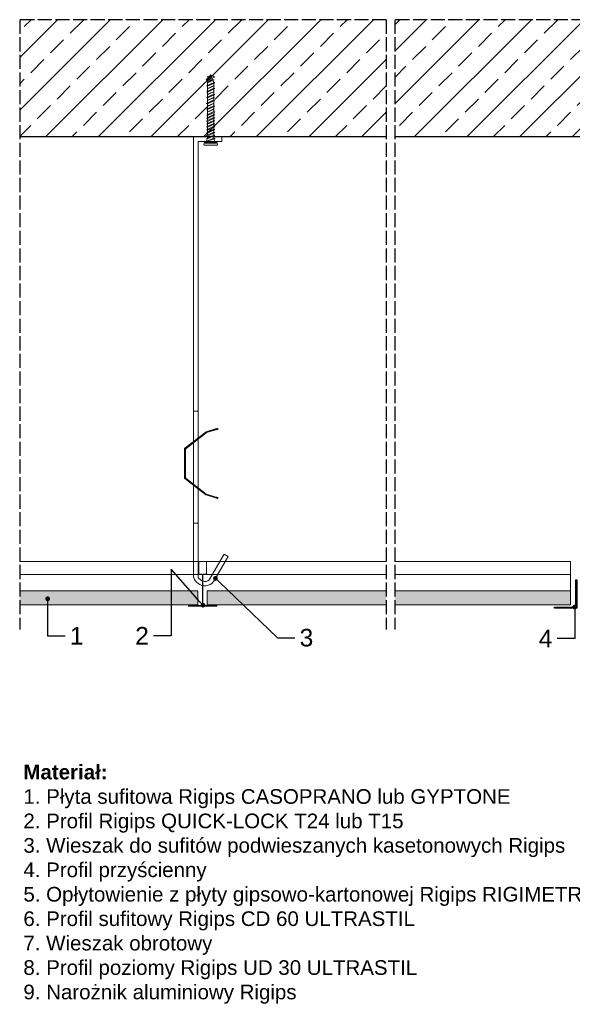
# Model space of a CAD drawing. Header units: millimetres. Extents: x 2264 to 5084, y 1145 to 2026.
# Tile 9 of 12: x 3867 to 4338, y 1186 to 2026. Entities that reach past the tile are written whole.
import ezdxf
from ezdxf import colors
from ezdxf.entities.mleader import LeaderData, LeaderLine
from ezdxf.math import Vec2, Vec3

# ---------------------------------------------------------------- set-up
doc = ezdxf.new("R2010")
doc.units = ezdxf.units.MM
doc.linetypes.add('ACAD_ISO02W100', pattern=[15, 12, -3])
for name, color, linetype, lineweight in [('_RIGIPS AKCESORIA', 7, 'Continuous', 18), ('_RIGIPS G-K', 7, 'Continuous', 25), ('_RIGIPS PROFIL', 7, 'Continuous', 9), ('_RIGIPS PŁYTA', 7, 'Continuous', 9), ('_Rigips_Akcesoria', 7, 'Continuous', 18), ('PRZERYWANA', 7, 'ACAD_ISO02W100', 25)]:
    doc.layers.add(name, color=color, linetype=linetype, lineweight=lineweight)
doc.layers.add('A-ANNO-REV-03', color=7, linetype='Continuous')
doc.styles.get("Standard").update_dxf_attribs({"font": 'arial.ttf'})

# ---------------------------------------------------------------- blocks, each defined once
blk = doc.blocks.new('T24')
at = {"layer": '_RIGIPS PROFIL'}
for p, q in [((302.61, -139.67), (302.61, -129.54)), ((302.81, -129.34), (308.91, -129.34)), ((309.11, -129.54), (309.11, -139.67)), ((305.45, -140.31), (302.78, -139.87)), ((305.61, -140.51), (305.61, -166.64)), ((306.11, -140.51), (306.11, -166.64)), ((308.95, -139.87), (306.28, -140.31)), ((293.86, -167.24), (293.86, -166.44)), ((293.96, -166.34), (294.86, -166.34)), ((293.96, -167.34), (317.76, -167.34)), ((294.36, -166.84), (305.41, -166.84)), ((306.31, -166.84), (317.36, -166.84)), ((317.76, -166.34), (316.86, -166.34)), ((317.86, -167.24), (317.86, -166.44))]:
    blk.add_line(p, q, dxfattribs=at)
for centre, radius, start, end in [((302.81, -129.54), 0.2, 90, 180), ((308.91, -129.54), 0.2, 0, 90), ((302.81, -139.67), 0.2, 180, 260.53768), ((305.41, -140.51), 0.2, 0, 80.53768), ((306.31, -140.51), 0.2, 99.46232, 180), ((308.91, -139.67), 0.2, 279.46232, 0), ((293.96, -166.44), 0.1, 90, 180), ((293.96, -167.24), 0.1, 180, 270), ((305.41, -166.64), 0.2, 270, 0), ((306.31, -166.64), 0.2, 180, 270), ((317.76, -166.44), 0.1, 0, 90), ((317.76, -167.24), 0.1, 270, 0)]:
    blk.add_arc(centre, radius, start, end, dxfattribs=at)
blk = doc.blocks.new('kątownik 24x19')
at = {"layer": 'A-ANNO-REV-03'}
for p, q in [((-0.019, -0.0231), (-0.019, 0.0009)), ((-0.019, 0.0009), (0, 0.0009)), ((-0.0181, 0), (-0.0181, -0.0231)), ((0, 0), (-0.0181, 0)), ((0, 0.0009), (0, 0)), ((-0.0181, -0.0231), (-0.019, -0.0231))]:
    blk.add_line(p, q, dxfattribs=at)
blk = doc.blocks.new('kolek beton 65')
at = {"layer": '_RIGIPS AKCESORIA'}
for p, q in [((-68.91, -931.37), (-69.76, -932.23)), ((-67.81, -931.28), (-68.91, -931.37)), ((-68.91, -942.59), (-68.91, -931.37)), ((-67.26, -942.18), (-67.26, -931.78)), ((-126.91, -936.37), (-127.26, -936.98)), ((-126.9, -936.83), (-127.26, -936.98)), ((-126.72, -937.2), (-127.26, -936.98)), ((-127.02, -936.57), (-125.7, -939.37)), ((-125.41, -940.08), (-126.91, -936.37)), ((-126.69, -936.74), (-126.75, -936.77)), ((-125.96, -934.72), (-126.69, -936.74)), ((-126.69, -936.74), (-122.91, -940.73)), ((-125.3, -933.58), (-125.96, -934.72)), ((-124.89, -938.64), (-125.41, -940.08)), ((-122.91, -940.73), (-125.3, -933.58)), ((-123.47, -935.41), (-124.54, -935.85)), ((-122.3, -939.04), (-124.54, -935.85)), ((-122.93, -933.94), (-123.47, -935.41)), ((-123.47, -935.41), (-120.37, -939.96)), ((-120.25, -939.63), (-122.93, -933.94)), ((-122.3, -939.04), (-122.91, -940.73)), ((-120.86, -934.33), (-122.44, -934.98)), ((-120.86, -939.63), (-122.3, -939.04)), ((-120.81, -934.33), (-120.86, -934.33)), ((-120.6, -939.63), (-120.86, -939.63)), ((-120.48, -933.42), (-120.81, -934.33)), ((-117.85, -940.54), (-120.81, -934.33)), ((-117.51, -939.63), (-120.48, -933.42)), ((-120.25, -939.63), (-120.37, -939.96)), ((-118.28, -939.63), (-120.25, -939.63)), ((-118.08, -934.33), (-120.05, -934.33)), ((-117.93, -933.94), (-118.08, -934.33)), ((-118.08, -934.33), (-115.39, -940.02)), ((-115.25, -939.63), (-117.93, -933.94)), ((-117.51, -939.63), (-117.85, -940.54)), ((-115.81, -934.33), (-117.73, -934.33)), ((-115.58, -939.63), (-117.51, -939.63)), ((-115.48, -933.42), (-115.81, -934.33)), ((-112.85, -940.54), (-115.81, -934.33)), ((-112.51, -939.63), (-115.48, -933.42)), ((-115.25, -939.63), (-115.39, -940.02)), ((-113.28, -939.63), (-115.25, -939.63)), ((-113.08, -934.33), (-115.05, -934.33)), ((-112.93, -933.94), (-113.08, -934.33)), ((-113.08, -934.33), (-110.39, -940.02)), ((-110.25, -939.63), (-112.93, -933.94)), ((-112.51, -939.63), (-112.85, -940.54)), ((-110.81, -934.33), (-112.73, -934.33)), ((-110.6, -939.63), (-112.51, -939.63)), ((-110.48, -933.42), (-110.81, -934.33)), ((-110.48, -933.42), (-110.81, -934.33)), ((-108.28, -939.63), (-110.81, -934.33)), ((-107.85, -940.54), (-110.81, -934.33)), ((-107.51, -939.63), (-110.48, -933.42)), ((-110.25, -939.63), (-110.39, -940.02)), ((-108.28, -939.63), (-110.25, -939.63)), ((-108.08, -934.33), (-110.05, -934.33)), ((-107.51, -939.63), (-110.05, -934.33)), ((-107.93, -933.94), (-108.08, -934.33)), ((-108.08, -934.33), (-105.39, -940.02)), ((-105.25, -939.63), (-107.93, -933.94)), ((-107.51, -939.63), (-107.85, -940.54)), ((-107.51, -939.63), (-107.85, -940.54)), ((-105.81, -934.33), (-107.73, -934.33)), ((-105.6, -939.63), (-107.51, -939.63)), ((-105.48, -933.42), (-105.81, -934.33)), ((-102.85, -940.54), (-105.81, -934.33)), ((-102.51, -939.63), (-105.48, -933.42)), ((-105.25, -939.63), (-105.39, -940.02)), ((-103.28, -939.63), (-105.25, -939.63)), ((-103.08, -934.33), (-105.05, -934.33)), ((-102.93, -933.94), (-103.08, -934.33)), ((-103.08, -934.33), (-100.39, -940.02)), ((-100.25, -939.63), (-102.93, -933.94)), ((-102.51, -939.63), (-102.91, -940.73)), ((-100.81, -934.33), (-102.73, -934.33)), ((-100.6, -939.63), (-102.51, -939.63)), ((-100.48, -933.42), (-100.81, -934.33)), ((-97.85, -940.54), (-100.81, -934.33)), ((-97.51, -939.63), (-100.48, -933.42)), ((-100.25, -939.63), (-100.41, -940.08)), ((-98.28, -939.63), (-100.25, -939.63)), ((-98.08, -934.33), (-100.05, -934.33)), ((-97.93, -933.94), (-98.08, -934.33)), ((-98.08, -934.33), (-95.39, -940.02)), ((-95.25, -939.63), (-97.93, -933.94)), ((-97.51, -939.63), (-97.85, -940.54)), ((-95.81, -934.33), (-97.73, -934.33)), ((-95.6, -939.63), (-97.51, -939.63)), ((-95.48, -933.42), (-95.81, -934.33)), ((-92.85, -940.54), (-95.81, -934.33)), ((-92.51, -939.63), (-95.48, -933.42)), ((-95.25, -939.63), (-95.39, -940.02)), ((-93.28, -939.63), (-95.25, -939.63)), ((-93.31, -934.33), (-95.05, -934.33)), ((-92.98, -933.42), (-93.31, -934.33)), ((-90.35, -940.54), (-93.31, -934.33)), ((-90.01, -939.63), (-92.98, -933.42)), ((-92.51, -939.63), (-92.85, -940.54)), ((-90.81, -934.33), (-92.55, -934.33)), ((-90.78, -939.63), (-92.51, -939.63)), ((-90.48, -933.42), (-90.81, -934.33)), ((-87.85, -940.54), (-90.81, -934.33)), ((-87.51, -939.63), (-90.48, -933.42)), ((-90.01, -939.63), (-90.35, -940.54)), ((-88.31, -934.33), (-90.05, -934.33)), ((-88.28, -939.63), (-90.01, -939.63)), ((-87.98, -933.42), (-88.31, -934.33)), ((-85.35, -940.54), (-88.31, -934.33)), ((-85.01, -939.63), (-87.98, -933.42)), ((-87.51, -939.63), (-87.85, -940.54)), ((-85.81, -934.33), (-87.55, -934.33)), ((-85.78, -939.63), (-87.51, -939.63)), ((-85.48, -933.42), (-85.81, -934.33)), ((-82.85, -940.54), (-85.81, -934.33)), ((-82.51, -939.63), (-85.48, -933.42)), ((-85.01, -939.63), (-85.35, -940.54)), ((-83.31, -934.33), (-85.05, -934.33)), ((-83.28, -939.63), (-85.01, -939.63)), ((-82.98, -933.42), (-83.31, -934.33)), ((-80.35, -940.54), (-83.31, -934.33)), ((-80.01, -939.63), (-82.98, -933.42)), ((-82.51, -939.63), (-82.85, -940.54)), ((-80.81, -934.33), (-82.55, -934.33)), ((-80.78, -939.63), (-82.51, -939.63)), ((-80.48, -933.42), (-80.81, -934.33)), ((-77.85, -940.54), (-80.81, -934.33)), ((-77.51, -939.63), (-80.48, -933.42)), ((-80.01, -939.63), (-80.35, -940.54)), ((-80.05, -934.33), (-78.31, -934.33)), ((-78.28, -939.63), (-80.01, -939.63)), ((-77.98, -933.42), (-78.31, -934.33)), ((-75.35, -940.54), (-78.31, -934.33)), ((-75.01, -939.63), (-77.98, -933.42)), ((-77.51, -939.63), (-77.85, -940.54)), ((-75.81, -934.33), (-77.55, -934.33)), ((-77.51, -939.63), (-75.78, -939.63)), ((-75.47, -933.37), (-75.81, -934.33)), ((-72.85, -940.54), (-75.81, -934.33)), ((-75.47, -933.37), (-72.61, -939.89)), ((-75.01, -939.63), (-75.35, -940.54)), ((-72.91, -933.23), (-73.27, -934.2)), ((-73.27, -934.2), (-70.43, -940.67)), ((-70.43, -940.67), (-72.91, -933.23)), ((-72.61, -939.89), (-72.85, -940.54)), ((-69.76, -932.23), (-69.76, -941.73)), ((-68.91, -942.59), (-69.76, -941.73)), ((-67.81, -942.68), (-68.91, -942.59))]:
    blk.add_line(p, q, dxfattribs=at)
for centre, radius, start, end in [((-67.76, -931.78), 0.5, 0, 95), ((-74.88, -924.33), 10, 269.04277, 279.28873), ((-74.88, -949.63), 10, 80.52885, 90.7633), ((-74.88, -924.33), 10, 282.9916, 297.25215), ((-74.88, -949.63), 10, 62.74785, 76.86815), ((-70.76, -932.33), 1, 297.38696, 0.11916), ((-70.76, -941.63), 1, 359.88065, 62.6128), ((-67.76, -942.18), 0.5, 265, 360)]:
    blk.add_arc(centre, radius, start, end, dxfattribs=at)
blk = doc.blocks.new('_Dot')
at = {"color": 0, "linetype": 'ByBlock', "lineweight": -2}
blk.add_line((-0.5, 0), (-1, 0), dxfattribs=at)
at = {"color": 0, "linetype": 'ByBlock', "const_width": 0.5}
blk.add_lwpolyline([(-0.25, 0, 1), (0.25, 0, 1)], format="xyb", close=True, dxfattribs=at)

msp = doc.modelspace()

# ---------------------------------------------------------------- hatches: boundary and pattern name
at = {"layer": '_RIGIPS G-K'}
h = msp.add_hatch(dxfattribs=at)
h.set_pattern_fill('ANSI33', color=256, scale=5)
h.set_pattern_definition([(45, (2080.344, -421.45), (-22.45064, 22.45064), []), (45, (2102.795, -421.45), (-22.45064, 22.45064), [15.875, -7.9375])])
h.paths.add_polyline_path([(4186.736, 2025.994), (4186.736, 1925.994), (5084.416, 1925.994), (5084.416, 2025.994)])
h.paths.add_polyline_path([(4179.523, 1925.994), (4179.523, 2025.994), (3867.023, 2025.994), (3867.023, 1925.994)])
at = {"layer": '_RIGIPS PŁYTA'}
h = msp.add_hatch(dxfattribs=at)
h.set_pattern_fill('DOTS', color=253, scale=0.5)
h.paths.add_polyline_path([(4186.736, 1538.994), (4336.533, 1538.994), (4336.533, 1526.994), (4186.736, 1526.994)])
h.paths.add_polyline_path([(4042.036, 1538.994), (4179.523, 1538.994), (4179.523, 1526.994), (4045.097, 1526.994)])
h.paths.add_polyline_path([(4026.966, 1538.994), (4042.036, 1538.994), (4045.097, 1526.994), (4026.966, 1526.994)])
h.paths.add_polyline_path([(3927.778, 1538.994), (4019.023, 1538.994), (4019.023, 1526.994), (3924.912, 1526.994)])
h.paths.add_polyline_path([(3867.023, 1538.994), (3927.778, 1538.994), (3924.912, 1526.994), (3867.023, 1526.994)])

# ---------------------------------------------------------------- linework, layer by layer
for p, q in [((4179.523, 1925.994), (3867.023, 1925.994)), ((5084.416, 1925.994), (4186.736, 1925.994))]:
    msp.add_line(p, q)
at = {"layer": '_RIGIPS PROFIL'}
for p, q in [((4179.523, 1563.994), (3867.023, 1563.994)), ((4336.533, 1563.994), (4186.736, 1563.994)), ((4336.533, 1538.994), (4336.533, 1563.994)), ((4022.744, 1552.824), (3867.023, 1552.824)), ((4179.523, 1552.824), (4023.244, 1552.824)), ((4336.533, 1552.824), (4186.736, 1552.824))]:
    msp.add_line(p, q, dxfattribs=at)
at = {"layer": '_RIGIPS PŁYTA'}
for p, q in [((4019.023, 1538.994), (3867.023, 1538.994)), ((4019.023, 1538.994), (4019.023, 1526.994)), ((4026.966, 1538.994), (4179.523, 1538.994)), ((4026.966, 1538.994), (4026.966, 1526.994)), ((4186.736, 1538.994), (4336.533, 1538.994)), ((4336.533, 1538.994), (4336.533, 1526.994)), ((4019.023, 1526.994), (3867.023, 1526.994)), ((4026.966, 1526.994), (4179.523, 1526.994)), ((4186.736, 1526.994), (4336.533, 1526.994))]:
    msp.add_line(p, q, dxfattribs=at)
at = {"layer": '_Rigips_Akcesoria'}
for p, q in [((4015.266, 1925.994), (4015.266, 1596.621)), ((4039.266, 1921.994), (4039.266, 1925.994)), ((4019.266, 1921.994), (4019.266, 1596.621)), ((4019.266, 1921.994), (4039.266, 1921.994)), ((4015.249, 1688.182), (4015.266, 1554.611)), ((4019.263, 1688.181), (4019.266, 1550.879)), ((4015.266, 1596.621), (4019.267, 1596.621)), ((4028.596, 1548.379), (4041.266, 1570.325)), ((4044.73, 1568.325), (4041.266, 1570.325)), ((4033.926, 1549.611), (4044.73, 1568.325))]:
    msp.add_line(p, q, dxfattribs=at)
msp.add_lwpolyline([(4015.266, 1692.227), (4019.267, 1692.227)], close=True, dxfattribs=at)
for points in [[(4025.652, 1674.282), (4007.803, 1660.387), (4007.803, 1660.469), (4025.652, 1674.355), (4025.652, 1674.282)], [(4008.818, 1660.387), (4026.037, 1673.782), (4026.037, 1673.856), (4008.818, 1660.469), (4008.818, 1660.387)], [(4025.652, 1674.355), (4025.808, 1674.454), (4025.98, 1674.527)], [(4025.98, 1674.454), (4025.808, 1674.38), (4025.652, 1674.282)], [(4025.652, 1674.282), (4025.652, 1674.355)], [(4025.726, 1674.331), (4025.726, 1674.404)], [(4025.808, 1674.38), (4025.808, 1674.454)], [(4025.89, 1674.421), (4025.89, 1674.495)], [(4034.061, 1676.877), (4025.98, 1674.454), (4025.98, 1674.527), (4034.061, 1676.951), (4034.184, 1676.984), (4034.299, 1677.016), (4034.413, 1677.049), (4034.52, 1677.082), (4034.626, 1677.115), (4034.733, 1677.147), (4034.831, 1677.172), (4034.929, 1677.197), (4035.019, 1677.229), (4035.109, 1677.254), (4035.191, 1677.278), (4035.273, 1677.295), (4035.347, 1677.319), (4035.421, 1677.344), (4035.486, 1677.36), (4035.552, 1677.377), (4035.609, 1677.393), (4035.666, 1677.409), (4035.715, 1677.426), (4035.764, 1677.434), (4035.814, 1677.45), (4035.846, 1677.459), (4035.887, 1677.467), (4035.92, 1677.475), (4035.945, 1677.483), (4035.969, 1677.491), (4035.985, 1677.491), (4036.002, 1677.499), (4036.01, 1677.499), (4036.018, 1677.499), (4036.01, 1677.491), (4036.002, 1677.491), (4035.985, 1677.483), (4035.969, 1677.475), (4035.945, 1677.467), (4035.92, 1677.459), (4035.887, 1677.45), (4035.846, 1677.434), (4035.814, 1677.426), (4035.764, 1677.409), (4035.715, 1677.393), (4035.666, 1677.377), (4035.609, 1677.36), (4035.552, 1677.336), (4035.486, 1677.319), (4035.421, 1677.295), (4035.347, 1677.278), (4035.273, 1677.254), (4035.191, 1677.229), (4035.109, 1677.197), (4035.019, 1677.172), (4034.929, 1677.139), (4034.831, 1677.115), (4034.733, 1677.082), (4034.626, 1677.049), (4034.52, 1677.016), (4034.413, 1676.984), (4034.299, 1676.951), (4034.184, 1676.91), (4034.061, 1676.877)], [(4026.365, 1674.028), (4026.193, 1673.962), (4026.037, 1673.856)], [(4026.037, 1673.782), (4026.193, 1673.88), (4026.365, 1673.954)], [(4026.037, 1673.782), (4026.037, 1673.856)], [(4026.111, 1673.84), (4026.111, 1673.913)], [(4026.193, 1673.88), (4026.193, 1673.962)], [(4026.275, 1673.921), (4026.275, 1673.995)], [(4034.225, 1676.312), (4034.348, 1676.353), (4034.471, 1676.386), (4034.585, 1676.419), (4034.692, 1676.46), (4034.798, 1676.492), (4034.905, 1676.525), (4035.003, 1676.55), (4035.093, 1676.582), (4035.183, 1676.615), (4035.273, 1676.64), (4035.355, 1676.664), (4035.437, 1676.689), (4035.511, 1676.713), (4035.584, 1676.738), (4035.658, 1676.763), (4035.715, 1676.779), (4035.781, 1676.795), (4035.838, 1676.82), (4035.887, 1676.836), (4035.936, 1676.853), (4035.977, 1676.861), (4036.018, 1676.877), (4036.051, 1676.885), (4036.084, 1676.902), (4036.108, 1676.91), (4036.133, 1676.918), (4036.149, 1676.926), (4036.166, 1676.926), (4036.182, 1676.935), (4036.19, 1676.943), (4036.182, 1676.943), (4036.166, 1676.935), (4036.149, 1676.935), (4036.133, 1676.926), (4036.108, 1676.926), (4036.084, 1676.918), (4036.051, 1676.91), (4036.018, 1676.902), (4035.977, 1676.885), (4035.936, 1676.877), (4035.887, 1676.861), (4035.838, 1676.853), (4035.781, 1676.836), (4035.715, 1676.82), (4035.658, 1676.795), (4035.584, 1676.779), (4035.511, 1676.763), (4035.437, 1676.738), (4035.355, 1676.713), (4035.273, 1676.689), (4035.183, 1676.664), (4035.093, 1676.64), (4035.003, 1676.615), (4034.905, 1676.582), (4034.798, 1676.558), (4034.692, 1676.525), (4034.585, 1676.492), (4034.471, 1676.46), (4034.348, 1676.427), (4034.225, 1676.386), (4026.365, 1674.028), (4026.365, 1673.954)], [(4034.061, 1676.877), (4034.225, 1676.312), (4026.365, 1673.954)], [(4034.225, 1676.386), (4034.061, 1676.951)], [(4035.674, 1676.803), (4035.511, 1677.368)], [(4035.674, 1676.763), (4035.511, 1677.328)], [(4036.19, 1676.943), (4036.018, 1677.499)], [(4017.055, 1667.617), (4016.982, 1667.559), (4016.916, 1667.502), (4016.842, 1667.445), (4016.769, 1667.388), (4016.695, 1667.33), (4016.621, 1667.281), (4016.556, 1667.224), (4016.482, 1667.166), (4016.417, 1667.117), (4016.343, 1667.06), (4016.277, 1667.011), (4016.212, 1666.962), (4016.146, 1666.913), (4016.089, 1666.863), (4016.024, 1666.814), (4015.966, 1666.773), (4015.909, 1666.724), (4015.852, 1666.683), (4015.803, 1666.642), (4015.745, 1666.601), (4015.696, 1666.561), (4015.655, 1666.528), (4015.606, 1666.495), (4015.565, 1666.462), (4015.524, 1666.43), (4015.491, 1666.405), (4015.459, 1666.38), (4015.426, 1666.356), (4015.393, 1666.331), (4015.369, 1666.315), (4015.344, 1666.29), (4015.328, 1666.282), (4015.311, 1666.266), (4015.295, 1666.258), (4015.287, 1666.249), (4015.279, 1666.241), (4015.27, 1666.241), (4015.27, 1666.233), (4015.27, 1666.241), (4015.279, 1666.249), (4015.287, 1666.258), (4015.303, 1666.266), (4015.319, 1666.282), (4015.336, 1666.29), (4015.36, 1666.315), (4015.385, 1666.331), (4015.41, 1666.356), (4015.442, 1666.38), (4015.475, 1666.405), (4015.508, 1666.43), (4015.549, 1666.462), (4015.59, 1666.495), (4015.631, 1666.528), (4015.68, 1666.561), (4015.729, 1666.601), (4015.778, 1666.642), (4015.827, 1666.683), (4015.884, 1666.724), (4015.942, 1666.773), (4015.999, 1666.814), (4016.056, 1666.863), (4016.122, 1666.913), (4016.187, 1666.962), (4016.253, 1667.011), (4016.318, 1667.06), (4016.384, 1667.117), (4016.449, 1667.166), (4016.523, 1667.224), (4016.589, 1667.281), (4016.662, 1667.33), (4016.736, 1667.388), (4016.81, 1667.445), (4016.883, 1667.502), (4016.957, 1667.559), (4017.031, 1667.617), (4017.104, 1667.674), (4017.17, 1667.731), (4017.244, 1667.789), (4017.317, 1667.846), (4017.391, 1667.903), (4017.465, 1667.961), (4017.538, 1668.01), (4017.604, 1668.067), (4017.678, 1668.116), (4017.743, 1668.174), (4017.809, 1668.223), (4017.874, 1668.272), (4017.94, 1668.321), (4017.997, 1668.37), (4018.062, 1668.419), (4018.12, 1668.468), (4018.177, 1668.509), (4018.234, 1668.55), (4018.283, 1668.591), (4018.341, 1668.632), (4018.39, 1668.673), (4018.431, 1668.706), (4018.48, 1668.738), (4018.521, 1668.771), (4018.562, 1668.804), (4018.595, 1668.829), (4018.627, 1668.861), (4018.66, 1668.886), (4018.693, 1668.902), (4018.717, 1668.927), (4018.742, 1668.943), (4018.758, 1668.96), (4018.775, 1668.968), (4018.791, 1668.976), (4018.799, 1668.984), (4018.807, 1668.992), (4018.816, 1669.001), (4018.816, 1668.992), (4018.807, 1668.984), (4018.799, 1668.976), (4018.783, 1668.968), (4018.767, 1668.96), (4018.75, 1668.943), (4018.726, 1668.927), (4018.701, 1668.902), (4018.676, 1668.886), (4018.644, 1668.861), (4018.611, 1668.829), (4018.578, 1668.804), (4018.537, 1668.771), (4018.496, 1668.738), (4018.455, 1668.706), (4018.406, 1668.673), (4018.357, 1668.632), (4018.308, 1668.591), (4018.259, 1668.55), (4018.202, 1668.509), (4018.144, 1668.468), (4018.087, 1668.419), (4018.03, 1668.37), (4017.964, 1668.321), (4017.899, 1668.272), (4017.833, 1668.223), (4017.768, 1668.174), (4017.702, 1668.116), (4017.637, 1668.067), (4017.563, 1668.01), (4017.497, 1667.961), (4017.424, 1667.903), (4017.35, 1667.846), (4017.276, 1667.789), (4017.203, 1667.731), (4017.129, 1667.674), (4017.055, 1667.617)], [(4015.655, 1665.742), (4015.27, 1666.233)], [(4017.44, 1667.125), (4017.375, 1667.068), (4017.301, 1667.011), (4017.227, 1666.954), (4017.154, 1666.896), (4017.08, 1666.839), (4017.006, 1666.782), (4016.941, 1666.724), (4016.867, 1666.675), (4016.801, 1666.618), (4016.728, 1666.569), (4016.662, 1666.52), (4016.597, 1666.462), (4016.531, 1666.413), (4016.474, 1666.364), (4016.408, 1666.323), (4016.351, 1666.274), (4016.294, 1666.233), (4016.236, 1666.184), (4016.187, 1666.143), (4016.13, 1666.11), (4016.081, 1666.069), (4016.04, 1666.037), (4015.991, 1665.996), (4015.95, 1665.963), (4015.909, 1665.938), (4015.876, 1665.906), (4015.843, 1665.881), (4015.811, 1665.856), (4015.778, 1665.832), (4015.753, 1665.815), (4015.729, 1665.799), (4015.712, 1665.783), (4015.696, 1665.775), (4015.68, 1665.758), (4015.672, 1665.75), (4015.663, 1665.75), (4015.655, 1665.742), (4015.655, 1665.75), (4015.663, 1665.75), (4015.672, 1665.758), (4015.688, 1665.775), (4015.704, 1665.783), (4015.721, 1665.799), (4015.745, 1665.815), (4015.77, 1665.832), (4015.794, 1665.856), (4015.827, 1665.881), (4015.86, 1665.906), (4015.893, 1665.938), (4015.934, 1665.963), (4015.974, 1665.996), (4016.015, 1666.037), (4016.065, 1666.069), (4016.114, 1666.11), (4016.163, 1666.143), (4016.212, 1666.184), (4016.269, 1666.233), (4016.327, 1666.274), (4016.384, 1666.323), (4016.441, 1666.364), (4016.507, 1666.413), (4016.572, 1666.462), (4016.638, 1666.52), (4016.703, 1666.569), (4016.769, 1666.618), (4016.834, 1666.675), (4016.908, 1666.724), (4016.973, 1666.782), (4017.047, 1666.839), (4017.121, 1666.896), (4017.194, 1666.954), (4017.268, 1667.011), (4017.342, 1667.068), (4017.416, 1667.125), (4017.489, 1667.183), (4017.563, 1667.24), (4017.628, 1667.289), (4017.702, 1667.347), (4017.776, 1667.404), (4017.849, 1667.461), (4017.923, 1667.519), (4017.989, 1667.568), (4018.062, 1667.625), (4018.128, 1667.674), (4018.193, 1667.731), (4018.259, 1667.781), (4018.324, 1667.83), (4018.382, 1667.879), (4018.447, 1667.928), (4018.505, 1667.969), (4018.562, 1668.018), (4018.619, 1668.059), (4018.668, 1668.1), (4018.726, 1668.141), (4018.775, 1668.174), (4018.816, 1668.214), (4018.865, 1668.247), (4018.906, 1668.28), (4018.947, 1668.305), (4018.979, 1668.337), (4019.012, 1668.362), (4019.045, 1668.386), (4019.078, 1668.411), (4019.102, 1668.427), (4019.127, 1668.444), (4019.143, 1668.46), (4019.16, 1668.476), (4019.176, 1668.485), (4019.184, 1668.493), (4019.192, 1668.501), (4019.2, 1668.501), (4019.192, 1668.493), (4019.184, 1668.485), (4019.168, 1668.476), (4019.151, 1668.46), (4019.135, 1668.444), (4019.11, 1668.427), (4019.086, 1668.411), (4019.061, 1668.386), (4019.029, 1668.362), (4018.996, 1668.337), (4018.963, 1668.305), (4018.922, 1668.28), (4018.881, 1668.247), (4018.84, 1668.214), (4018.791, 1668.174), (4018.742, 1668.141), (4018.693, 1668.1), (4018.644, 1668.059), (4018.586, 1668.018), (4018.529, 1667.969), (4018.472, 1667.928), (4018.414, 1667.879), (4018.349, 1667.83), (4018.283, 1667.781), (4018.218, 1667.731), (4018.152, 1667.674), (4018.087, 1667.625), (4018.021, 1667.568), (4017.948, 1667.519), (4017.882, 1667.461), (4017.809, 1667.404), (4017.735, 1667.347), (4017.661, 1667.289), (4017.587, 1667.24), (4017.514, 1667.183), (4017.44, 1667.125)], [(4017.432, 1667.134), (4017.047, 1667.633)], [(4017.432, 1667.109), (4017.047, 1667.609)], [(4019.2, 1668.501), (4018.816, 1669.001)], [(4007.41, 1659.658), (4007.435, 1659.887), (4007.508, 1660.109), (4007.631, 1660.305), (4007.803, 1660.469)], [(4007.803, 1660.387), (4007.631, 1660.231), (4007.508, 1660.035), (4007.435, 1659.814), (4007.41, 1659.585)], [(4007.41, 1659.585), (4007.41, 1635.545), (4007.41, 1635.627), (4007.41, 1659.658), (4007.41, 1659.585)], [(4007.41, 1659.585), (4007.41, 1659.658)], [(4008.425, 1655.802), (4008.425, 1656.203), (4008.425, 1656.596), (4008.425, 1656.964), (4008.425, 1657.308), (4008.425, 1657.611), (4008.425, 1657.873), (4008.425, 1658.078), (4008.425, 1658.234), (4008.425, 1658.332), (4008.425, 1658.356), (4008.425, 1658.332), (4008.425, 1658.234), (4008.425, 1658.078), (4008.425, 1657.873), (4008.425, 1657.611), (4008.425, 1657.308), (4008.425, 1656.964), (4008.425, 1656.596), (4008.425, 1656.203), (4008.425, 1655.802), (4007.41, 1655.802)], [(4008.425, 1655.802), (4008.425, 1656.203), (4008.425, 1656.596), (4008.425, 1656.964), (4008.425, 1657.308), (4008.425, 1657.611), (4008.425, 1657.873), (4008.425, 1658.078), (4008.425, 1658.234), (4008.425, 1658.332), (4008.425, 1658.356), (4008.425, 1658.332), (4008.425, 1658.234), (4008.425, 1658.078), (4008.425, 1657.873), (4008.425, 1657.611), (4008.425, 1657.308), (4008.425, 1656.964), (4008.425, 1656.596), (4008.425, 1656.203), (4008.425, 1655.802), (4007.41, 1655.802)], [(4007.41, 1657.611), (4008.425, 1657.611), (4007.41, 1657.611)], [(4007.41, 1657.611), (4008.425, 1657.611), (4007.41, 1657.611)], [(4007.435, 1659.814), (4007.435, 1659.887)], [(4007.508, 1660.035), (4007.508, 1660.109)], [(4007.631, 1660.231), (4007.631, 1660.305)], [(4008.818, 1660.469), (4008.655, 1660.305), (4008.532, 1660.109), (4008.458, 1659.887), (4008.425, 1659.658)], [(4008.425, 1659.585), (4008.458, 1659.814), (4008.532, 1660.035), (4008.655, 1660.231), (4008.818, 1660.387)], [(4008.425, 1635.545), (4008.425, 1659.585), (4008.425, 1659.658), (4008.425, 1635.627), (4008.425, 1635.545)], [(4008.425, 1659.585), (4008.425, 1659.658)], [(4008.425, 1654.246), (4008.425, 1653.894), (4008.425, 1653.55), (4008.425, 1653.223), (4008.425, 1652.936), (4008.425, 1652.682), (4008.425, 1652.478), (4008.425, 1652.33), (4008.425, 1652.232), (4008.425, 1652.207), (4008.425, 1652.232), (4008.425, 1652.33), (4008.425, 1652.478), (4008.425, 1652.682), (4008.425, 1652.936), (4008.425, 1653.223), (4008.425, 1653.55), (4008.425, 1653.894), (4008.425, 1654.246), (4008.425, 1654.606), (4008.425, 1654.95), (4008.425, 1655.27), (4008.425, 1655.564), (4008.425, 1655.818), (4008.425, 1656.023), (4008.425, 1656.17), (4008.425, 1656.26), (4008.425, 1656.293), (4008.425, 1656.26), (4008.425, 1656.17), (4008.425, 1656.023), (4008.425, 1655.818), (4008.425, 1655.564), (4008.425, 1655.27), (4008.425, 1654.95), (4008.425, 1654.606), (4008.425, 1654.246)], [(4008.458, 1659.814), (4008.458, 1659.887)], [(4008.532, 1660.035), (4008.532, 1660.109)], [(4008.655, 1660.231), (4008.655, 1660.305)], [(4007.41, 1647.368), (4007.41, 1646.967), (4007.41, 1646.582), (4007.41, 1646.206), (4007.41, 1645.854), (4007.41, 1645.526), (4007.41, 1645.248), (4007.41, 1645.002), (4007.41, 1644.814), (4007.41, 1644.675), (4007.41, 1644.584), (4007.41, 1644.56), (4007.41, 1644.584), (4007.41, 1644.675), (4007.41, 1644.814), (4007.41, 1645.002), (4007.41, 1645.248), (4007.41, 1645.526), (4007.41, 1645.854), (4007.41, 1646.206), (4007.41, 1646.582), (4007.41, 1646.967), (4007.41, 1647.368), (4007.41, 1647.77), (4007.41, 1648.163), (4007.41, 1648.539), (4007.41, 1648.891), (4007.41, 1649.211), (4007.41, 1649.497), (4007.41, 1649.735), (4007.41, 1649.931), (4007.41, 1650.07), (4007.41, 1650.152), (4007.41, 1650.185), (4007.41, 1650.152), (4007.41, 1650.07), (4007.41, 1649.931), (4007.41, 1649.735), (4007.41, 1649.497), (4007.41, 1649.211), (4007.41, 1648.891), (4007.41, 1648.539), (4007.41, 1648.163), (4007.41, 1647.77), (4007.41, 1647.368)], [(4007.41, 1650.144), (4007.41, 1650.152), (4007.41, 1650.087), (4007.41, 1649.956), (4007.41, 1649.776), (4007.41, 1649.538), (4007.41, 1649.26), (4007.41, 1648.932), (4007.41, 1648.572), (4007.41, 1648.195), (4007.41, 1647.802), (4007.41, 1647.401), (4007.41, 1647.008), (4007.41, 1646.623), (4007.41, 1646.271), (4007.41, 1645.944), (4007.41, 1645.665), (4007.41, 1645.428), (4007.41, 1645.248), (4007.41, 1645.125), (4007.41, 1645.059), (4007.41, 1645.051), (4007.41, 1645.117), (4007.41, 1645.239), (4007.41, 1645.411), (4007.41, 1645.649), (4007.41, 1645.927), (4007.41, 1646.247), (4007.41, 1646.599), (4007.41, 1646.983), (4007.41, 1647.376), (4007.41, 1647.77), (4007.41, 1648.171), (4007.41, 1648.547), (4007.41, 1648.908), (4007.41, 1649.235), (4007.41, 1649.522), (4007.41, 1649.759), (4007.41, 1649.947), (4007.41, 1650.078), (4007.41, 1650.144)], [(4008.425, 1647.614), (4007.41, 1647.614)], [(4008.425, 1647.589), (4007.41, 1647.589)], [(4008.425, 1650.144), (4008.425, 1650.078), (4008.425, 1649.947), (4008.425, 1649.759), (4008.425, 1649.522), (4008.425, 1649.235), (4008.425, 1648.908), (4008.425, 1648.547), (4008.425, 1648.171), (4008.425, 1647.77), (4008.425, 1647.376), (4008.425, 1646.983), (4008.425, 1646.599), (4008.425, 1646.247), (4008.425, 1645.927), (4008.425, 1645.649), (4008.425, 1645.411), (4008.425, 1645.239), (4008.425, 1645.117), (4008.425, 1645.051), (4008.425, 1645.059), (4008.425, 1645.125), (4008.425, 1645.248), (4008.425, 1645.428), (4008.425, 1645.665), (4008.425, 1645.944), (4008.425, 1646.271), (4008.425, 1646.623), (4008.425, 1647.008), (4008.425, 1647.401), (4008.425, 1647.802), (4008.425, 1648.195), (4008.425, 1648.572), (4008.425, 1648.932), (4008.425, 1649.26), (4008.425, 1649.538), (4008.425, 1649.776), (4008.425, 1649.956), (4008.425, 1650.087), (4008.425, 1650.152)], [(4008.425, 1645.051), (4007.41, 1645.051)], [(4008.425, 1640.957), (4008.425, 1640.605), (4008.425, 1640.261), (4008.425, 1639.934), (4008.425, 1639.647), (4008.425, 1639.393), (4008.425, 1639.189), (4008.425, 1639.041), (4008.425, 1638.943), (4008.425, 1638.91), (4008.425, 1638.943), (4008.425, 1639.041), (4008.425, 1639.189), (4008.425, 1639.393), (4008.425, 1639.647), (4008.425, 1639.934), (4008.425, 1640.261), (4008.425, 1640.605), (4008.425, 1640.957), (4008.425, 1641.318), (4008.425, 1641.661), (4008.425, 1641.981), (4008.425, 1642.275), (4008.425, 1642.521), (4008.425, 1642.726), (4008.425, 1642.881), (4008.425, 1642.971), (4008.425, 1643.004), (4008.425, 1642.971), (4008.425, 1642.881), (4008.425, 1642.726), (4008.425, 1642.521), (4008.425, 1642.275), (4008.425, 1641.981), (4008.425, 1641.661), (4008.425, 1641.318), (4008.425, 1640.957)], [(4007.41, 1635.627), (4007.435, 1635.39), (4007.508, 1635.177), (4007.631, 1634.98), (4007.803, 1634.816)], [(4007.41, 1635.545), (4007.41, 1635.627)], [(4007.803, 1634.743), (4007.631, 1634.906), (4007.508, 1635.103), (4007.435, 1635.316), (4007.41, 1635.545)], [(4007.435, 1635.316), (4007.435, 1635.39)], [(4007.508, 1635.103), (4007.508, 1635.177)], [(4007.631, 1634.906), (4007.631, 1634.98)], [(4007.803, 1634.743), (4025.652, 1620.856), (4025.652, 1620.93), (4007.803, 1634.816), (4007.803, 1634.743)], [(4008.818, 1634.816), (4008.655, 1634.98), (4008.532, 1635.177), (4008.458, 1635.39), (4008.425, 1635.627)], [(4008.425, 1635.545), (4008.425, 1635.627)], [(4008.425, 1635.545), (4008.458, 1635.316), (4008.532, 1635.103), (4008.655, 1634.906), (4008.818, 1634.743)], [(4008.458, 1635.316), (4008.458, 1635.39)], [(4008.532, 1635.103), (4008.532, 1635.177)], [(4008.655, 1634.906), (4008.655, 1634.98)], [(4026.037, 1621.347), (4008.818, 1634.743), (4008.818, 1634.816), (4026.037, 1621.421), (4026.037, 1621.347)], [(4015.655, 1629.462), (4015.27, 1628.97)], [(4017.055, 1627.587), (4017.129, 1627.529), (4017.203, 1627.472), (4017.276, 1627.415), (4017.35, 1627.357), (4017.424, 1627.3), (4017.497, 1627.251), (4017.563, 1627.194), (4017.637, 1627.136), (4017.702, 1627.087), (4017.768, 1627.03), (4017.833, 1626.981), (4017.899, 1626.932), (4017.964, 1626.882), (4018.03, 1626.833), (4018.087, 1626.784), (4018.144, 1626.735), (4018.202, 1626.694), (4018.259, 1626.653), (4018.308, 1626.612), (4018.357, 1626.571), (4018.406, 1626.53), (4018.455, 1626.498), (4018.496, 1626.465), (4018.537, 1626.432), (4018.578, 1626.399), (4018.611, 1626.375), (4018.644, 1626.342), (4018.676, 1626.326), (4018.701, 1626.301), (4018.726, 1626.276), (4018.75, 1626.26), (4018.767, 1626.252), (4018.783, 1626.236), (4018.799, 1626.227), (4018.807, 1626.219), (4018.816, 1626.211), (4018.816, 1626.203), (4018.807, 1626.211), (4018.799, 1626.219), (4018.791, 1626.227), (4018.775, 1626.236), (4018.758, 1626.252), (4018.742, 1626.26), (4018.717, 1626.276), (4018.693, 1626.301), (4018.66, 1626.326), (4018.627, 1626.342), (4018.595, 1626.375), (4018.562, 1626.399), (4018.521, 1626.432), (4018.48, 1626.465), (4018.431, 1626.498), (4018.39, 1626.53), (4018.341, 1626.571), (4018.283, 1626.612), (4018.234, 1626.653), (4018.177, 1626.694), (4018.12, 1626.735), (4018.062, 1626.784), (4017.997, 1626.833), (4017.94, 1626.882), (4017.874, 1626.932), (4017.809, 1626.981), (4017.743, 1627.03), (4017.678, 1627.087), (4017.604, 1627.136), (4017.538, 1627.194), (4017.465, 1627.251), (4017.391, 1627.3), (4017.317, 1627.357), (4017.244, 1627.415), (4017.17, 1627.472), (4017.104, 1627.529), (4017.031, 1627.587), (4016.957, 1627.644), (4016.883, 1627.701), (4016.81, 1627.758), (4016.736, 1627.816), (4016.662, 1627.873), (4016.589, 1627.922), (4016.523, 1627.98), (4016.449, 1628.037), (4016.384, 1628.086), (4016.318, 1628.143), (4016.253, 1628.192), (4016.187, 1628.242), (4016.122, 1628.291), (4016.056, 1628.34), (4015.999, 1628.389), (4015.942, 1628.438), (4015.884, 1628.479), (4015.827, 1628.52), (4015.778, 1628.561), (4015.729, 1628.602), (4015.68, 1628.643), (4015.631, 1628.676), (4015.59, 1628.708), (4015.549, 1628.741), (4015.508, 1628.774), (4015.475, 1628.798), (4015.442, 1628.823), (4015.41, 1628.847), (4015.385, 1628.872), (4015.36, 1628.888), (4015.336, 1628.913), (4015.319, 1628.921), (4015.303, 1628.938), (4015.287, 1628.946), (4015.279, 1628.954), (4015.27, 1628.962), (4015.27, 1628.97), (4015.27, 1628.962), (4015.279, 1628.962), (4015.287, 1628.954), (4015.295, 1628.946), (4015.311, 1628.938), (4015.328, 1628.921), (4015.344, 1628.913), (4015.369, 1628.888), (4015.393, 1628.872), (4015.426, 1628.847), (4015.459, 1628.823), (4015.491, 1628.798), (4015.524, 1628.774), (4015.565, 1628.741), (4015.606, 1628.708), (4015.655, 1628.676), (4015.696, 1628.643), (4015.745, 1628.602), (4015.803, 1628.561), (4015.852, 1628.52), (4015.909, 1628.479), (4015.966, 1628.438), (4016.024, 1628.389), (4016.089, 1628.34), (4016.146, 1628.291), (4016.212, 1628.242), (4016.277, 1628.192), (4016.343, 1628.143), (4016.417, 1628.086), (4016.482, 1628.037), (4016.556, 1627.98), (4016.621, 1627.922), (4016.695, 1627.873), (4016.769, 1627.816), (4016.842, 1627.758), (4016.916, 1627.701), (4016.982, 1627.644), (4017.055, 1627.587)], [(4017.44, 1628.078), (4017.514, 1628.029), (4017.587, 1627.971), (4017.661, 1627.914), (4017.735, 1627.857), (4017.809, 1627.799), (4017.882, 1627.742), (4017.948, 1627.685), (4018.021, 1627.636), (4018.087, 1627.578), (4018.152, 1627.529), (4018.218, 1627.472), (4018.283, 1627.423), (4018.349, 1627.374), (4018.414, 1627.325), (4018.472, 1627.275), (4018.529, 1627.234), (4018.586, 1627.185), (4018.644, 1627.144), (4018.693, 1627.103), (4018.742, 1627.063), (4018.791, 1627.03), (4018.84, 1626.989), (4018.881, 1626.956), (4018.922, 1626.923), (4018.963, 1626.899), (4018.996, 1626.866), (4019.029, 1626.841), (4019.061, 1626.817), (4019.086, 1626.792), (4019.11, 1626.776), (4019.135, 1626.76), (4019.151, 1626.743), (4019.168, 1626.727), (4019.184, 1626.719), (4019.192, 1626.71), (4019.2, 1626.702), (4019.192, 1626.702), (4019.184, 1626.71), (4019.176, 1626.719), (4019.16, 1626.727), (4019.143, 1626.743), (4019.127, 1626.76), (4019.102, 1626.776), (4019.078, 1626.792), (4019.045, 1626.817), (4019.012, 1626.841), (4018.979, 1626.866), (4018.947, 1626.899), (4018.906, 1626.923), (4018.865, 1626.956), (4018.816, 1626.989), (4018.775, 1627.03), (4018.726, 1627.063), (4018.668, 1627.103), (4018.619, 1627.144), (4018.562, 1627.185), (4018.505, 1627.234), (4018.447, 1627.275), (4018.382, 1627.325), (4018.324, 1627.374), (4018.259, 1627.423), (4018.193, 1627.472), (4018.128, 1627.529), (4018.062, 1627.578), (4017.989, 1627.636), (4017.923, 1627.685), (4017.849, 1627.742), (4017.776, 1627.799), (4017.702, 1627.857), (4017.628, 1627.914), (4017.563, 1627.971), (4017.489, 1628.029), (4017.416, 1628.078), (4017.342, 1628.135), (4017.268, 1628.192), (4017.194, 1628.25), (4017.121, 1628.307), (4017.047, 1628.364), (4016.973, 1628.422), (4016.908, 1628.479), (4016.834, 1628.528), (4016.769, 1628.585), (4016.703, 1628.635), (4016.638, 1628.692), (4016.572, 1628.741), (4016.507, 1628.79), (4016.441, 1628.839), (4016.384, 1628.88), (4016.327, 1628.929), (4016.269, 1628.97), (4016.212, 1629.019), (4016.163, 1629.06), (4016.114, 1629.101), (4016.065, 1629.134), (4016.015, 1629.175), (4015.974, 1629.208), (4015.934, 1629.24), (4015.893, 1629.265), (4015.86, 1629.298), (4015.827, 1629.322), (4015.794, 1629.347), (4015.77, 1629.371), (4015.745, 1629.388), (4015.721, 1629.404), (4015.704, 1629.421), (4015.688, 1629.437), (4015.672, 1629.445), (4015.663, 1629.453), (4015.655, 1629.462), (4015.663, 1629.462), (4015.672, 1629.453), (4015.68, 1629.445), (4015.696, 1629.437), (4015.712, 1629.421), (4015.729, 1629.404), (4015.753, 1629.388), (4015.778, 1629.371), (4015.811, 1629.347), (4015.843, 1629.322), (4015.876, 1629.298), (4015.909, 1629.265), (4015.95, 1629.24), (4015.991, 1629.208), (4016.04, 1629.175), (4016.081, 1629.134), (4016.13, 1629.101), (4016.187, 1629.06), (4016.236, 1629.019), (4016.294, 1628.97), (4016.351, 1628.929), (4016.408, 1628.88), (4016.474, 1628.839), (4016.531, 1628.79), (4016.597, 1628.741), (4016.662, 1628.692), (4016.728, 1628.635), (4016.801, 1628.585), (4016.867, 1628.528), (4016.941, 1628.479), (4017.006, 1628.422), (4017.08, 1628.364), (4017.154, 1628.307), (4017.227, 1628.25), (4017.301, 1628.192), (4017.375, 1628.135), (4017.44, 1628.078)], [(4017.432, 1628.094), (4017.047, 1627.595)], [(4017.432, 1628.07), (4017.047, 1627.57)], [(4019.2, 1626.702), (4018.816, 1626.203)], [(4025.652, 1620.93), (4025.808, 1620.832), (4025.98, 1620.758)], [(4025.652, 1620.856), (4025.652, 1620.93)], [(4034.061, 1618.334), (4025.98, 1620.758), (4025.98, 1620.684), (4025.808, 1620.75), (4025.652, 1620.856)], [(4025.726, 1620.799), (4025.726, 1620.873)], [(4025.808, 1620.75), (4025.808, 1620.832)], [(4025.89, 1620.717), (4025.89, 1620.791)], [(4034.061, 1618.261), (4025.98, 1620.684)], [(4026.365, 1621.249), (4026.193, 1621.323), (4026.037, 1621.421)], [(4026.037, 1621.347), (4026.037, 1621.421)], [(4026.037, 1621.347), (4026.193, 1621.249), (4026.365, 1621.175)], [(4026.111, 1621.298), (4026.111, 1621.372)], [(4026.193, 1621.249), (4026.193, 1621.323)], [(4026.275, 1621.208), (4026.275, 1621.282)], [(4034.061, 1618.261), (4034.225, 1618.817), (4026.365, 1621.175), (4026.365, 1621.249), (4034.225, 1618.891)], [(4034.225, 1618.891), (4034.061, 1618.334)], [(4034.061, 1618.334), (4034.184, 1618.293), (4034.299, 1618.261), (4034.413, 1618.22), (4034.52, 1618.187), (4034.626, 1618.154), (4034.733, 1618.121), (4034.831, 1618.097), (4034.929, 1618.064), (4035.019, 1618.031), (4035.109, 1618.007), (4035.191, 1617.982), (4035.273, 1617.958), (4035.347, 1617.933), (4035.421, 1617.909), (4035.486, 1617.884), (4035.552, 1617.868), (4035.609, 1617.851), (4035.666, 1617.827), (4035.715, 1617.81), (4035.764, 1617.794), (4035.814, 1617.786), (4035.846, 1617.769), (4035.887, 1617.761), (4035.92, 1617.745), (4035.945, 1617.737), (4035.969, 1617.728), (4035.985, 1617.72), (4036.002, 1617.72), (4036.01, 1617.712), (4036.018, 1617.712), (4036.018, 1617.704), (4036.01, 1617.704), (4036.002, 1617.712), (4035.985, 1617.712), (4035.969, 1617.72), (4035.945, 1617.72), (4035.92, 1617.728), (4035.887, 1617.737), (4035.846, 1617.745), (4035.814, 1617.761), (4035.764, 1617.769), (4035.715, 1617.786), (4035.666, 1617.794), (4035.609, 1617.81), (4035.552, 1617.827), (4035.486, 1617.851), (4035.421, 1617.868), (4035.347, 1617.884), (4035.273, 1617.909), (4035.191, 1617.933), (4035.109, 1617.958), (4035.019, 1617.982), (4034.929, 1618.007), (4034.831, 1618.031), (4034.733, 1618.064), (4034.626, 1618.089), (4034.52, 1618.121), (4034.413, 1618.154), (4034.299, 1618.187), (4034.184, 1618.22), (4034.061, 1618.261)], [(4034.225, 1618.817), (4034.348, 1618.785), (4034.471, 1618.752), (4034.585, 1618.719), (4034.692, 1618.686), (4034.798, 1618.654), (4034.905, 1618.621), (4035.003, 1618.596), (4035.093, 1618.564), (4035.183, 1618.539), (4035.273, 1618.514), (4035.355, 1618.49), (4035.437, 1618.465), (4035.511, 1618.449), (4035.584, 1618.424), (4035.658, 1618.408), (4035.715, 1618.392), (4035.781, 1618.375), (4035.838, 1618.359), (4035.887, 1618.343), (4035.936, 1618.326), (4035.977, 1618.318), (4036.018, 1618.31), (4036.051, 1618.302), (4036.084, 1618.293), (4036.108, 1618.285), (4036.133, 1618.277), (4036.149, 1618.277), (4036.166, 1618.269), (4036.182, 1618.269), (4036.19, 1618.269), (4036.182, 1618.269), (4036.182, 1618.277), (4036.166, 1618.277), (4036.149, 1618.285), (4036.133, 1618.293), (4036.108, 1618.302), (4036.084, 1618.31), (4036.051, 1618.318), (4036.018, 1618.334), (4035.977, 1618.343), (4035.936, 1618.359), (4035.887, 1618.375), (4035.838, 1618.392), (4035.781, 1618.408), (4035.715, 1618.424), (4035.658, 1618.449), (4035.584, 1618.474), (4035.511, 1618.49), (4035.437, 1618.514), (4035.355, 1618.539), (4035.273, 1618.572), (4035.183, 1618.596), (4035.093, 1618.621), (4035.003, 1618.654), (4034.905, 1618.686), (4034.798, 1618.719), (4034.692, 1618.752), (4034.585, 1618.785), (4034.471, 1618.817), (4034.348, 1618.858), (4034.225, 1618.891)], [(4035.674, 1618.441), (4035.511, 1617.884)], [(4035.674, 1618.4), (4035.511, 1617.843)], [(4036.19, 1618.269), (4036.018, 1617.704)]]:
    msp.add_lwpolyline(points, dxfattribs=at)
for centre, radius, start, end in [((4024.823, 1552.96), 9.699, 170.200295, 339.801913), ((4024.725, 1552.594), 5.722, 197.437555, 312.564611)]:
    msp.add_arc(centre, radius, start, end, dxfattribs=at)
at = {"layer": 'PRZERYWANA'}
for p, q in [((3867.023, 2025.994), (3867.023, 1505.994)), ((4179.523, 2025.994), (3867.023, 2025.994)), ((4179.523, 2025.994), (4179.523, 1505.994)), ((5084.416, 2025.994), (4186.736, 2025.994)), ((4186.736, 2025.994), (4186.736, 1505.994))]:
    msp.add_line(p, q, dxfattribs=at)

# ---------------------------------------------------------------- block references
at = {"layer": '_RIGIPS AKCESORIA', "rotation": 270}
msp.add_blockref('kolek beton 65', (4966.795, 1851.76), dxfattribs=at)
at = {"layer": '_RIGIPS PROFIL', "xscale": -1}
msp.add_blockref('T24', (4328.857, 1693.333), dxfattribs=at)
at = {"layer": 'A-ANNO-REV-03', "xscale": 1000, "yscale": 1000, "zscale": 1000, "rotation": 180}
msp.add_blockref('kątownik 24x19', (4323.094, 1525.094), dxfattribs=at)

# ---------------------------------------------------------------- texts
at = {"layer": '_RIGIPS PROFIL', "insert": (3870.169, 1390.637), "char_height": 12.5, "attachment_point": 1}
msp.add_mtext_dynamic_manual_height_columns('{\\fArial|b1|i0|c238|p34;Materiał:\\P}1. Płyta sufitowa Rigips CASOPRANO lub GYPTONE\\P2. Profil Rigips QUICK-LOCK T24 lub T15\\P3. Wieszak do sufitów podwieszanych kasetonowych Rigips\\P4. Profil przyścienny\\P5. Opłytowienie z płyty gipsowo-kartonowej Rigips RIGIMETR (4PRO)\\P6. Profil sufitowy Rigips CD 60 ULTRASTIL \\P7. Wieszak obrotowy\\P8. Profil poziomy Rigips UD 30 ULTRASTIL\\P9. Narożnik aluminiowy Rigips', width=1306.57762, gutter_width=12.5, heights=[0], dxfattribs=at)

# ---------------------------------------------------------------- leaders
at = {"layer": '_RIGIPS G-K'}
ml = msp.add_multileader_mtext('Standard', dxfattribs=at)
ml.set_content('2', color=256)
ml.set_leader_properties()
ml.set_arrow_properties(name='DOT')
ml.build(insert=Vec2(0, 0))
ml.multileader.update_dxf_attribs({"dogleg_length": 15})
ctx = ml.context
ctx.base_point, ctx.char_height, ctx.landing_gap_size, ctx.plane_origin = Vec3(3963.23, 1500.642), 15, 4, Vec3(3969.52, 1628.901)
ctx.text_align_type = 2
notes = []
notes.append((ctx, [(1, (1, 1, 0), (3996.166, 1500.642), (-1, 0), 15, [(0, [(4023.249, 1526.689), (3996.241, 1557.525)], 0, [])])]))
ctx.mtext.insert, ctx.mtext.alignment, ctx.mtext.flow_direction = Vec3(3977.166, 1508.142), 3, 5
ml = msp.add_multileader_mtext('Standard', dxfattribs=at)
ml.set_content('3', color=256)
ml.set_leader_properties()
ml.set_arrow_properties(name='DOT')
ml.build(insert=Vec2(0, 0))
ml.multileader.update_dxf_attribs({"dogleg_length": 15})
ctx = ml.context
ctx.base_point, ctx.char_height, ctx.landing_gap_size, ctx.plane_origin = Vec3(4101.668, 1498.88), 15, 4, Vec3(4169.488, 1629.488)
notes.append((ctx, [(1, (1, 1, 0), (4086.668, 1498.88), (1, 0), 15, [(0, [(4033.926, 1549.611)], 0, [])])]))
ctx.mtext.insert, ctx.mtext.flow_direction = Vec3(4105.668, 1506.513), 5
ml = msp.add_multileader_mtext('Standard', dxfattribs=at)
ml.set_content('1', color=256)
ml.set_leader_properties()
ml.set_arrow_properties(name='DOT')
ml.build(insert=Vec2(0, 0))
ml.multileader.update_dxf_attribs({"dogleg_length": 15})
ctx = ml.context
ctx.base_point, ctx.char_height, ctx.landing_gap_size, ctx.plane_origin = Vec3(3905.866, 1500.642), 15, 4, Vec3(3855.87, 1631.251)
notes.append((ctx, [(0, (1, 1, 0), (3890.866, 1500.642), (1, 0), 15, [(0, [(3890.859, 1532.2)], 0, [])])]))
ctx.mtext.insert, ctx.mtext.flow_direction = Vec3(3909.866, 1508.142), 5
ml = msp.add_multileader_mtext('Standard', dxfattribs=at)
ml.set_content('4', color=256)
ml.set_leader_properties()
ml.set_arrow_properties(name='DOT')
ml.build(insert=Vec2(0, 0))
ml.multileader.update_dxf_attribs({"dogleg_length": 15})
ctx = ml.context
ctx.base_point, ctx.char_height, ctx.landing_gap_size, ctx.plane_origin = Vec3(4306.831, 1498.292), 15, 4, Vec3(4324.042, 1628.901)
ctx.text_align_type = 2
notes.append((ctx, [(1, (1, 1, 0), (4340.207, 1498.292), (-1, 0), 15, [(0, [(4340.157, 1525.129)], 0, [])])]))
ctx.mtext.insert, ctx.mtext.alignment, ctx.mtext.flow_direction = Vec3(4321.207, 1505.792), 3, 5
for ctx, leaders in notes:
    for number, flags, end, landing, length, lines in leaders:
        leader = LeaderData()
        leader.index, (leader.has_last_leader_line, leader.has_dogleg_vector, leader.attachment_direction) = number, flags
        leader.last_leader_point, leader.dogleg_vector, leader.dogleg_length = Vec3(end), Vec3(landing), length
        for number, points, colour, breaks in lines:
            line = LeaderLine()
            line.index, line.vertices, line.color, line.breaks = number, Vec3.list(points), colors.encode_raw_color(colour), breaks
            leader.lines.append(line)
        ctx.leaders.append(leader)

doc.saveas('drawing.dxf')
